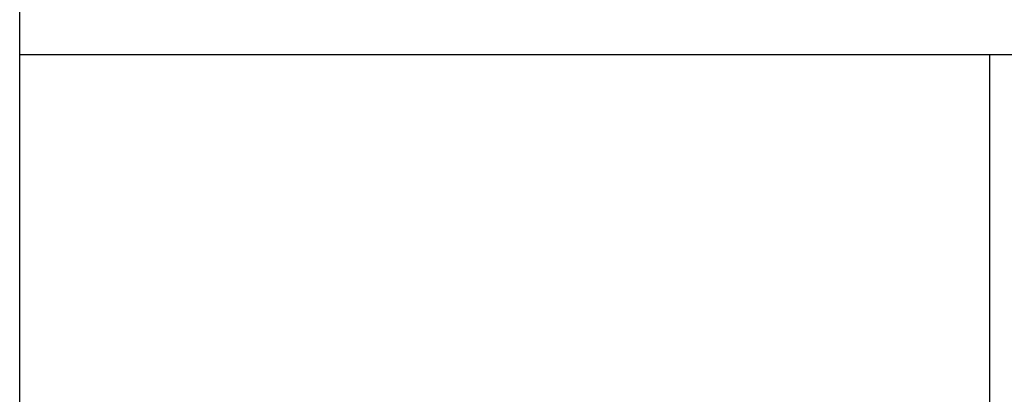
# Model space of a CAD drawing. Header units: millimetres. Extents: x 178516 to 426772, y -178579 to -115871.
# Tile 140 of 256: x 315904 to 316004, y -132158 to -132120. Entities that reach past the tile are written whole.
import ezdxf

# ---------------------------------------------------------------- set-up
doc = ezdxf.new("R2010")
doc.units = ezdxf.units.MM
doc.header["$MEASUREMENT"] = 0
doc.layers.get('0').update_dxf_attribs({"color": 252, "lineweight": 5})
for name, color, linetype in [('AHU03-3-42843OBJ', 7, 'Continuous'), ('AHU03-3-68634OBJ', 7, 'Continuous'), ('AHU03-3-68635OBJ', 7, 'Continuous')]:
    doc.layers.add(name, color=color, linetype=linetype)
doc.layers.add('IS_centrale', color=7, linetype='Continuous', lineweight=13)

# ---------------------------------------------------------------- blocks, each defined once
blk = doc.blocks.new('VVS030s_FLX1_250_0.38kW_2.00x2v2_t')
at = {"layer": 'AHU03-3-42843OBJ', "color": 7, "linetype": 'Continuous'}
blk.add_line((127.839, 865.894), (127.839, 643.894), dxfattribs=at)
at = {"layer": 'AHU03-3-68634OBJ', "color": 7, "linetype": 'Continuous'}
blk.add_line((225.973, 888.894), (225.973, 620.894), dxfattribs=at)
at = {"layer": 'AHU03-3-68635OBJ', "color": 7, "linetype": 'Continuous'}
blk.add_line((13, 643.894), (225.973, 643.894), dxfattribs=at)
blk = doc.blocks.new('A$C680519BF')
at = {"extrusion": (1.22461e-16, 0, -1)}
blk.add_blockref('VVS030s_FLX1_250_0.38kW_2.00x2v2_t', (2069.827, 89.5), dxfattribs=at)

msp = doc.modelspace()

# ---------------------------------------------------------------- block references
at = {"layer": 'IS_centrale', "xscale": -1, "rotation": 180}
msp.add_blockref('A$C680519BF', (318199.762, -131390.156), dxfattribs=at)

doc.saveas('drawing.dxf')
